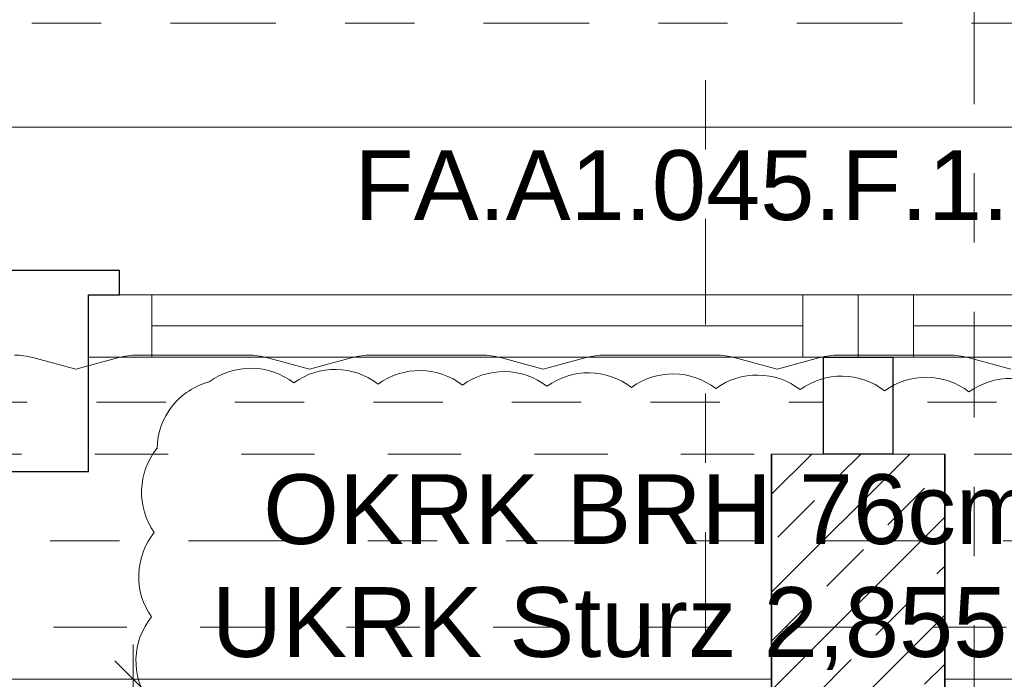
# Model space of a CAD drawing. Header units: metres. Extents: x -180 to 4, y -49 to 6.
# Tile 213 of 256: x -165.232 to -163.81, y -0.647 to 0.305. Entities that reach past the tile are written whole.
import ezdxf

# ---------------------------------------------------------------- set-up
doc = ezdxf.new("R2010")
doc.units = ezdxf.units.M
doc.header["$LTSCALE"] = 0.05
doc.header["$PDMODE"] = 1
doc.header["$PDSIZE"] = -2
for name, pattern in [('ISO-10 Strichpunktlinie', [4.699, 3.048, -0.762, 0.127, -0.762]), ('Linienart-20', [2.116531, 1.058062, -1.058469]), ('Linienart-34', [4.233, 2.116, -2.117]), ('Linienart-53', [5.291531, 3.175, -1.058062, 0.352704, -0.705764])]:
    doc.linetypes.add(name, pattern=pattern)
doc.layers.get('0').update_dxf_attribs({"lineweight": 25})
for name, color, linetype, lineweight in [('30 -33 Aussenwände -1 tragend', 7, 'Continuous', 9), ('70 -71 Achsen- 1 Gebäudeachsen', 7, 'Linienart-53', 18), ('70 -73 Bauteildarst.- 2 verdeckt 0.15', 7, 'Linienart-34', 15), ('Keine', 7, 'Continuous', 9)]:
    doc.layers.add(name, color=color, linetype=linetype, lineweight=lineweight)
for name, color, linetype, lineweight, true_color in [('30 -33 Aussenwände- 7 Fassade_ Elemente', 7, 'Continuous', 9, 0x00aacc), ('30 -34 Innenwände- 1 tragend', 7, 'Continuous', 13, 0xdd0806), ('30 -35 Decken- 1 Konstruktion-Träger- Stahlbeton', 7, 'Continuous', 13, 0x33aa00), ('70 -72 Beschriftung- 1 Beschriftung allgemein', 7, 'Continuous', 9, 0xff6633), ('70 -72 Beschriftung- 7 Detailverweise Linie', 7, 'Continuous', 9, 0x00dd00), ('70 -76 Bemaßung- 2 Allgemein', 7, 'Continuous', 5, 0x6666cc), ('70 -77 Revision- 2 Wolken', 7, 'Continuous', 18, 0x944cff), ('CW-Unsichtbar', 7, 'Continuous', 9, 0x599559)]:
    doc.layers.add(name, color=color, linetype=linetype, lineweight=lineweight, true_color=true_color)
doc.styles.add('Arial', font='arial.ttf')
doc.dimstyles.new('k+k 1_50', dxfattribs={"dimtxt": 0.100689, "dimasz": 0.05302, "dimexe": 0.05, "dimexo": 0.15, "dimgap": 0.01, "dimtad": 1, "dimdec": 3, "dimtxsty": 'Arial', "dimblk": 'VW_SLASH', "dimblk1": 'VW_SLASH', "dimblk2": 'VW_SLASH', "dimcen": 0, "dimdle": 0.05, "dimadec": 3, "dimazin": 0, "dimtfac": 0.75, "dimtdec": 3, "dimtix": 1, "dimtmove": 0, "dimatfit": 0, "dimldrblk": 'VW_SLASH-1', "dimfxl": 0.125, "dimfxlon": 1, "dimfrac": 2, "dimtolj": 1, "dimarcsym": 0})
doc.dimstyles.new('k+k_klein', dxfattribs={"dimtxt": 0.100689, "dimasz": 0.05302, "dimexe": 0.05, "dimexo": 0.15, "dimgap": 0.005, "dimtad": 1, "dimdec": 3, "dimtxsty": 'Arial', "dimblk": 'VW_SLASH-2', "dimblk1": 'VW_SLASH-2', "dimblk2": 'VW_SLASH-2', "dimcen": 0, "dimdle": 0.025, "dimadec": 3, "dimazin": 0, "dimtfac": 0.75, "dimtdec": 3, "dimtix": 1, "dimtmove": 0, "dimatfit": 0, "dimldrblk": 'VW_FILLEDARROW', "dimfxl": 0.1, "dimfxlon": 1, "dimfrac": 2, "dimtolj": 1, "dimarcsym": 0})

# ---------------------------------------------------------------- blocks, each defined once
blk = doc.blocks.new('Gruppe-3201')
at = {"color": 255, "linetype": 'Continuous', "lineweight": 9, "transparency": 33554687}
blk.add_wipeout([(-0.55, 0.035), (-0.55, -0.225), (0.55, -0.225), (0.55, 0.035)], dxfattribs=at).dxf.layer = '30 -33 Aussenwände- 7 Fassade_ Elemente'
at = {"layer": '30 -33 Aussenwände- 7 Fassade_ Elemente', "color": 7, "linetype": 'Continuous', "lineweight": 9, "transparency": 33554687, "flags": 128}
blk.add_lwpolyline([(-0.55, 0.035), (-0.55, -0.225), (0.55, -0.225), (0.55, 0.035)], dxfattribs=at)
blk = doc.blocks.new('Gruppe-3202')
at = {"color": 255, "linetype": 'Continuous', "lineweight": 9, "transparency": 33554687}
blk.add_wipeout([(-0.55, 0.125), (-0.55, 0.225), (0.55, 0.225), (0.55, 0.125)], dxfattribs=at).dxf.layer = '30 -33 Aussenwände- 7 Fassade_ Elemente'
at = {"layer": '30 -33 Aussenwände- 7 Fassade_ Elemente', "color": 7, "linetype": 'Continuous', "lineweight": 9, "transparency": 33554687, "flags": 128}
blk.add_lwpolyline([(-0.55, 0.125), (-0.55, 0.225), (0.55, 0.225), (0.55, 0.125)], dxfattribs=at)
blk = doc.blocks.new('Gruppe-3203')
at = {"color": 255, "linetype": 'Continuous', "lineweight": 5, "transparency": 33554687}
blk.add_wipeout([(-0.47, 0.1075), (-0.47, 0.125), (0.47, 0.125), (0.47, 0.1075)], dxfattribs=at).dxf.layer = '30 -33 Aussenwände- 7 Fassade_ Elemente'
blk = doc.blocks.new('Gruppe-3204')
at = {"layer": '30 -33 Aussenwände- 7 Fassade_ Elemente', "color": 7, "linetype": 'Continuous', "lineweight": 9, "transparency": 33554687}
blk.add_line((-0.47, 0.125), (0.47, 0.125), dxfattribs=at)
at = {"color": 255, "linetype": 'Continuous', "lineweight": 9, "transparency": 33554687}
blk.add_wipeout([(-0.47, 0.125), (0.47, 0.125), (0.47, 0.035), (-0.47, 0.035)], dxfattribs=at).dxf.layer = '30 -33 Aussenwände- 7 Fassade_ Elemente'
at = {"layer": '30 -33 Aussenwände- 7 Fassade_ Elemente', "color": 7, "linetype": 'Continuous', "lineweight": 9, "transparency": 33554687}
blk.add_line((0.47, 0.08), (-0.47, 0.08), dxfattribs=at)
at = {"layer": '30 -33 Aussenwände- 7 Fassade_ Elemente', "color": 7, "linetype": 'Continuous', "lineweight": 9, "transparency": 33554687, "flags": 128}
blk.add_lwpolyline([(-0.47, 0.125), (0.47, 0.125), (0.47, 0.035), (-0.47, 0.035)], close=True, dxfattribs=at)
blk = doc.blocks.new('Gruppe-3205')
at = {"color": 255, "linetype": 'Continuous', "lineweight": 9, "transparency": 33554687}
for points in [[(-0.55, 0.125), (-0.47, 0.125), (-0.47, 0.035), (-0.55, 0.035)], [(0.55, 0.125), (0.47, 0.125), (0.47, 0.035), (0.55, 0.035)]]:
    blk.add_wipeout(points, dxfattribs=at).dxf.layer = '30 -33 Aussenwände- 7 Fassade_ Elemente'
at = {"layer": '30 -33 Aussenwände- 7 Fassade_ Elemente', "color": 7, "linetype": 'Continuous', "lineweight": 9, "transparency": 33554687}
for p, q in [((-0.55, 0.035), (-0.55, 0.125)), ((-0.47, 0.035), (-0.47, 0.125)), ((0.47, 0.035), (0.47, 0.125)), ((0.55, 0.035), (0.55, 0.125))]:
    blk.add_line(p, q, dxfattribs=at)
at = {"layer": '30 -33 Aussenwände- 7 Fassade_ Elemente', "color": 7, "linetype": 'Continuous', "lineweight": 9, "transparency": 33554687, "flags": 128}
for points in [[(-0.55, 0.125), (-0.47, 0.125), (-0.47, 0.035), (-0.55, 0.035)], [(0.55, 0.125), (0.47, 0.125), (0.47, 0.035), (0.55, 0.035)]]:
    blk.add_lwpolyline(points, close=True, dxfattribs=at)
blk = doc.blocks.new('Gruppe-3206')
at = {"layer": '30 -33 Aussenwände- 7 Fassade_ Elemente', "color": 7, "transparency": 33554687}
for name in ['Gruppe-3202', 'Gruppe-3201']:
    blk.add_blockref(name, (0, 0), dxfattribs=at)
blk.add_blockref('Gruppe-3203', (0, 0), dxfattribs=at)
blk.add_blockref('Gruppe-3204', (0, 0), dxfattribs=at)
blk.add_blockref('Gruppe-3205', (0, 0), dxfattribs=at)
blk = doc.blocks.new('Fenster (2D)-125')
at = {"layer": 'CW-Unsichtbar', "linetype": 'Continuous', "lineweight": 5, "transparency": 33554687}
for p in [(-0.55, 0), (0.55, 0)]:
    blk.add_point(p, dxfattribs=at)
at = {"layer": '30 -33 Aussenwände- 7 Fassade_ Elemente', "color": 0, "flags": 1}
for tag in ['IFC_UUID', 'instanceID']:
    blk.add_attdef(tag, (-164.021, -0.442), '', height=0.00018, dxfattribs=at)
at = {"layer": '30 -33 Aussenwände- 7 Fassade_ Elemente', "color": 7, "transparency": 33554687}
blk.add_blockref('Gruppe-3206', (0, 0), dxfattribs=at)
blk = doc.blocks.new('Gruppe-3261')
at = {"color": 255, "linetype": 'Continuous', "lineweight": 9, "transparency": 33554687}
blk.add_wipeout([(-0.55, 0.035), (-0.55, -0.225), (0.55, -0.225), (0.55, 0.035)], dxfattribs=at).dxf.layer = '30 -33 Aussenwände- 7 Fassade_ Elemente'
at = {"layer": '30 -33 Aussenwände- 7 Fassade_ Elemente', "color": 7, "linetype": 'Continuous', "lineweight": 9, "transparency": 33554687, "flags": 128}
blk.add_lwpolyline([(-0.55, 0.035), (-0.55, -0.225), (0.55, -0.225), (0.55, 0.035)], dxfattribs=at)
blk = doc.blocks.new('Gruppe-3262')
at = {"color": 255, "linetype": 'Continuous', "lineweight": 9, "transparency": 33554687}
blk.add_wipeout([(-0.55, 0.125), (-0.55, 0.225), (0.55, 0.225), (0.55, 0.125)], dxfattribs=at).dxf.layer = '30 -33 Aussenwände- 7 Fassade_ Elemente'
at = {"layer": '30 -33 Aussenwände- 7 Fassade_ Elemente', "color": 7, "linetype": 'Continuous', "lineweight": 9, "transparency": 33554687, "flags": 128}
blk.add_lwpolyline([(-0.55, 0.125), (-0.55, 0.225), (0.55, 0.225), (0.55, 0.125)], dxfattribs=at)
blk = doc.blocks.new('Gruppe-3263')
at = {"color": 255, "linetype": 'Continuous', "lineweight": 5, "transparency": 33554687}
blk.add_wipeout([(-0.47, 0.1075), (-0.47, 0.125), (0.47, 0.125), (0.47, 0.1075)], dxfattribs=at).dxf.layer = '30 -33 Aussenwände- 7 Fassade_ Elemente'
blk = doc.blocks.new('Gruppe-3264')
at = {"layer": '30 -33 Aussenwände- 7 Fassade_ Elemente', "color": 7, "linetype": 'Continuous', "lineweight": 9, "transparency": 33554687}
blk.add_line((-0.47, 0.125), (0.47, 0.125), dxfattribs=at)
at = {"color": 255, "linetype": 'Continuous', "lineweight": 9, "transparency": 33554687}
blk.add_wipeout([(-0.47, 0.125), (0.47, 0.125), (0.47, 0.035), (-0.47, 0.035)], dxfattribs=at).dxf.layer = '30 -33 Aussenwände- 7 Fassade_ Elemente'
at = {"layer": '30 -33 Aussenwände- 7 Fassade_ Elemente', "color": 7, "linetype": 'Continuous', "lineweight": 9, "transparency": 33554687}
blk.add_line((0.47, 0.08), (-0.47, 0.08), dxfattribs=at)
at = {"layer": '30 -33 Aussenwände- 7 Fassade_ Elemente', "color": 7, "linetype": 'Continuous', "lineweight": 9, "transparency": 33554687, "flags": 128}
blk.add_lwpolyline([(-0.47, 0.125), (0.47, 0.125), (0.47, 0.035), (-0.47, 0.035)], close=True, dxfattribs=at)
blk = doc.blocks.new('Gruppe-3265')
at = {"color": 255, "linetype": 'Continuous', "lineweight": 9, "transparency": 33554687}
for points in [[(-0.55, 0.125), (-0.47, 0.125), (-0.47, 0.035), (-0.55, 0.035)], [(0.55, 0.125), (0.47, 0.125), (0.47, 0.035), (0.55, 0.035)]]:
    blk.add_wipeout(points, dxfattribs=at).dxf.layer = '30 -33 Aussenwände- 7 Fassade_ Elemente'
at = {"layer": '30 -33 Aussenwände- 7 Fassade_ Elemente', "color": 7, "linetype": 'Continuous', "lineweight": 9, "transparency": 33554687}
for p, q in [((-0.55, 0.035), (-0.55, 0.125)), ((-0.47, 0.035), (-0.47, 0.125)), ((0.47, 0.035), (0.47, 0.125)), ((0.55, 0.035), (0.55, 0.125))]:
    blk.add_line(p, q, dxfattribs=at)
at = {"layer": '30 -33 Aussenwände- 7 Fassade_ Elemente', "color": 7, "linetype": 'Continuous', "lineweight": 9, "transparency": 33554687, "flags": 128}
for points in [[(-0.55, 0.125), (-0.47, 0.125), (-0.47, 0.035), (-0.55, 0.035)], [(0.55, 0.125), (0.47, 0.125), (0.47, 0.035), (0.55, 0.035)]]:
    blk.add_lwpolyline(points, close=True, dxfattribs=at)
blk = doc.blocks.new('Gruppe-3266')
at = {"layer": '30 -33 Aussenwände- 7 Fassade_ Elemente', "color": 7, "transparency": 33554687}
for name in ['Gruppe-3262', 'Gruppe-3261']:
    blk.add_blockref(name, (0, 0), dxfattribs=at)
blk.add_blockref('Gruppe-3263', (0, 0), dxfattribs=at)
blk.add_blockref('Gruppe-3264', (0, 0), dxfattribs=at)
blk.add_blockref('Gruppe-3265', (0, 0), dxfattribs=at)
blk = doc.blocks.new('Fenster (2D)-128')
at = {"layer": 'CW-Unsichtbar', "linetype": 'Continuous', "lineweight": 5, "transparency": 33554687}
for p in [(-0.55, 0), (0.55, 0)]:
    blk.add_point(p, dxfattribs=at)
at = {"layer": '30 -33 Aussenwände- 7 Fassade_ Elemente', "color": 0, "flags": 1}
for tag in ['IFC_UUID', 'instanceID']:
    blk.add_attdef(tag, (-165.121, -0.442), '', height=0.00018, dxfattribs=at)
at = {"layer": '30 -33 Aussenwände- 7 Fassade_ Elemente', "color": 7, "transparency": 33554687}
blk.add_blockref('Gruppe-3266', (0, 0), dxfattribs=at)
blk = doc.blocks.new('Gruppe-3285')
at = {"color": 255}
blk.add_wipeout([(-164.021, -0.092), (-162.9093, -0.092), (-162.9093, -0.182), (-164.021, -0.182)], dxfattribs=at).dxf.layer = '30 -33 Aussenwände- 7 Fassade_ Elemente'
at = {"layer": '30 -33 Aussenwände- 7 Fassade_ Elemente', "flags": 128}
blk.add_lwpolyline([(-164.021, -0.092), (-162.9093, -0.092), (-162.9093, -0.182), (-164.021, -0.182)], close=True, dxfattribs=at)
at = {"color": 255, "lineweight": 18}
blk.add_wipeout([(-164.021, -0.092), (-163.941, -0.092), (-163.941, -0.182), (-164.021, -0.182)], dxfattribs=at).dxf.layer = '30 -33 Aussenwände- 7 Fassade_ Elemente'
at = {"layer": '30 -33 Aussenwände- 7 Fassade_ Elemente', "lineweight": 18}
blk.add_line((-163.941, -0.137), (-163.001, -0.137), dxfattribs=at)
at = {"layer": '30 -33 Aussenwände- 7 Fassade_ Elemente', "lineweight": 18, "flags": 128}
blk.add_lwpolyline([(-164.021, -0.092), (-163.941, -0.092), (-163.941, -0.182), (-164.021, -0.182)], close=True, dxfattribs=at)
at = {"color": 255}
blk.add_wipeout([(-165.1327, -0.092), (-164.021, -0.092), (-164.021, -0.182), (-165.1327, -0.182)], dxfattribs=at).dxf.layer = '30 -33 Aussenwände- 7 Fassade_ Elemente'
at = {"layer": '30 -33 Aussenwände- 7 Fassade_ Elemente', "flags": 128}
blk.add_lwpolyline([(-165.1327, -0.092), (-164.021, -0.092), (-164.021, -0.182), (-165.1327, -0.182)], close=True, dxfattribs=at)
at = {"color": 255, "lineweight": 18}
for points in [[(-165.1327, -0.092), (-165.041, -0.092), (-165.041, -0.182), (-165.1327, -0.182)], [(-164.101, -0.092), (-164.021, -0.092), (-164.021, -0.182), (-164.101, -0.182)]]:
    blk.add_wipeout(points, dxfattribs=at).dxf.layer = '30 -33 Aussenwände- 7 Fassade_ Elemente'
at = {"layer": '30 -33 Aussenwände- 7 Fassade_ Elemente', "lineweight": 18}
blk.add_line((-165.041, -0.137), (-164.101, -0.137), dxfattribs=at)
at = {"layer": '30 -33 Aussenwände- 7 Fassade_ Elemente', "lineweight": 18, "flags": 128}
for points in [[(-165.1327, -0.092), (-165.041, -0.092), (-165.041, -0.182), (-165.1327, -0.182)], [(-164.101, -0.092), (-164.021, -0.092), (-164.021, -0.182), (-164.101, -0.182)]]:
    blk.add_lwpolyline(points, close=True, dxfattribs=at)
blk = doc.blocks.new('Gruppe-3300')
at = {"layer": '30 -33 Aussenwände- 7 Fassade_ Elemente'}
blk.add_blockref('Fenster (2D)-125', (-163.471, -0.217), dxfattribs=at)
blk.add_blockref('Fenster (2D)-128', (-164.571, -0.217), dxfattribs=at)
at = {"color": 255}
blk.add_wipeout([(-167.821, 0.15), (-160.221, 0.15), (-160.221, -0.647), (-167.821, -0.647)], dxfattribs=at).dxf.layer = '30 -33 Aussenwände- 7 Fassade_ Elemente'
blk.add_wipeout([(-167.596, -0.092), (-167.596, -0.647), (-160.446, -0.647), (-160.446, -0.092), (-160.291, -0.092), (-160.291, 0.15), (-167.751, 0.15), (-167.751, -0.092)], dxfattribs=at).dxf.layer = '30 -33 Aussenwände- 7 Fassade_ Elemente'
at = {"layer": '30 -33 Aussenwände- 7 Fassade_ Elemente', "flags": 128}
blk.add_lwpolyline([(-167.596, -0.092), (-167.596, -0.647), (-160.446, -0.647), (-160.446, -0.092), (-160.291, -0.092), (-160.291, 0.15), (-167.751, 0.15), (-167.751, -0.092)], close=True, dxfattribs=at)
at = {"layer": '30 -33 Aussenwände- 7 Fassade_ Elemente', "color": 7}
blk.add_blockref('Gruppe-3285', (0, 0), dxfattribs=at)
at = {"color": 255, "lineweight": 25}
blk.add_wipeout([(-165.2977, -0.057), (-165.2977, -0.092), (-165.2527, -0.092), (-165.2527, -0.347), (-165.1327, -0.347), (-165.1327, -0.092), (-165.0877, -0.092), (-165.0877, -0.057)], dxfattribs=at).dxf.layer = '30 -33 Aussenwände- 7 Fassade_ Elemente'
at = {"layer": '30 -33 Aussenwände- 7 Fassade_ Elemente', "lineweight": 25, "flags": 128}
blk.add_lwpolyline([(-165.2977, -0.057), (-165.2977, -0.092), (-165.2527, -0.092), (-165.2527, -0.347), (-165.1327, -0.347), (-165.1327, -0.092), (-165.0877, -0.092), (-165.0877, -0.057)], close=True, dxfattribs=at)
blk = doc.blocks.new('Gruppe-9721')
at = {"layer": '30 -35 Decken- 1 Konstruktion-Träger- Stahlbeton', "color": 7, "linetype": 'Linienart-20', "lineweight": 13, "transparency": 33554687}
blk.add_line((-160.421, -0.247), (-175.221, -0.247), dxfattribs=at)
at = {"layer": '30 -35 Decken- 1 Konstruktion-Träger- Stahlbeton', "color": 0, "flags": 1}
for tag in ['IFC_UUID', 'instanceID']:
    blk.add_attdef(tag, (-175.221, -0.647), '', height=0.00018, dxfattribs=at)
blk = doc.blocks.new('Änderungswolke')
at = {"layer": '70 -77 Revision- 2 Wolken', "transparency": 33554687, "flags": 128}
blk.add_lwpolyline([(-0.2541, -1.216, -0.066219), (-0.2505, -1.1894), (-0.2338, -1.1275), (-0.2505, -1.0655, -0.066219), (-0.2541, -1.0389), (-0.2541, -0.8784, -0.066219), (-0.2505, -0.8518), (-0.2338, -0.7898), (-0.2505, -0.7279, -0.066219), (-0.2541, -0.7013), (-0.2541, -0.5408, -0.066219), (-0.2505, -0.5142), (-0.2338, -0.4522), (-0.2505, -0.3902, -0.066219), (-0.2541, -0.3637), (-0.2541, -0.2031, -0.066219), (-0.2505, -0.1766), (-0.2338, -0.1146), (-0.2505, -0.0526, -0.066219), (-0.2541, -0.026), (-0.2541, 0.1345, -0.066219), (-0.2505, 0.1611), (-0.2338, 0.223)], format="xyb", dxfattribs=at)
blk = doc.blocks.new('Gruppe-12714')
at = {"layer": '70 -73 Bauteildarst.- 2 verdeckt 0.15', "flags": 128}
blk.add_lwpolyline([(-160.421, -0.572), (-167.621, -0.572), (-167.621, -0.322), (-160.421, -0.322)], close=True, dxfattribs=at)
at = {"layer": '70 -77 Revision- 2 Wolken', "rotation": 270}
blk.add_blockref('Änderungswolke', (-164.0235, -0.4333), dxfattribs=at)
blk = doc.blocks.new('_01-OG1_Tragwerk (2D)')
at = {"layer": '30 -33 Aussenwände- 7 Fassade_ Elemente', "color": 7}
blk.add_blockref('Gruppe-3300', (0, 0), dxfattribs=at)
at = {"color": 255, "lineweight": 5, "transparency": 33554687}
blk.add_wipeout([(-164.146, -8.572), (-163.896, -8.572), (-163.896, -0.322), (-164.146, -0.322)], dxfattribs=at).dxf.layer = '30 -34 Innenwände- 1 tragend'
at = {"layer": '30 -34 Innenwände- 1 tragend', "linetype": 'Continuous', "lineweight": 9, "transparency": 33554687}
h = blk.add_hatch(dxfattribs=at)
h.set_pattern_fill('Stahlbeton1 1mm SRF', style=0, pattern_type=2)
h.set_pattern_definition([(45, (0, 0), (0.07071068, -0.07071068), []), (45, (0.03536, -0.03536), (0.07071068, -0.07071068), [0.075, -0.05])])
h.paths.add_polyline_path([(-164.146, -8.572), (-163.896, -8.572), (-163.896, -0.322), (-164.146, -0.322)])
at = {"color": 255, "lineweight": 5, "transparency": 33554687}
blk.add_wipeout([(-164.146, -8.572), (-163.896, -8.572), (-163.896, -0.322), (-164.146, -0.322)], dxfattribs=at).dxf.layer = '30 -34 Innenwände- 1 tragend'
at = {"layer": '30 -34 Innenwände- 1 tragend', "linetype": 'Continuous', "lineweight": 9, "transparency": 33554687}
h = blk.add_hatch(dxfattribs=at)
h.set_pattern_fill('Stahlbeton1  SRF', style=0, pattern_type=2)
h.set_pattern_definition([(45, (0, 0), (0.07071068, -0.07071068), []), (45, (0.03536, -0.03536), (0.07071068, -0.07071068), [0.075, -0.05])])
h.paths.add_polyline_path([(-164.146, -8.572), (-163.896, -8.572), (-163.896, -0.322), (-164.146, -0.322)])
at = {"layer": '30 -34 Innenwände- 1 tragend', "color": 7, "linetype": 'Continuous', "lineweight": 35, "transparency": 33554687}
for p, q in [((-164.146, -0.322), (-164.146, -8.572)), ((-163.896, -0.322), (-163.896, -8.572))]:
    blk.add_line(p, q, dxfattribs=at)
at = {"layer": '30 -34 Innenwände- 1 tragend', "transparency": 33554687}
for p, q in [((-164.146, -0.322), (-164.146, -8.572)), ((-164.146, -0.322), (-163.896, -0.322)), ((-163.896, -0.322), (-163.896, -6.447))]:
    blk.add_line(p, q, dxfattribs=at)
at = {"layer": '30 -35 Decken- 1 Konstruktion-Träger- Stahlbeton'}
blk.add_blockref('Gruppe-9721', (0, 0), dxfattribs=at)
at = {"color": 255, "lineweight": 25}
blk.add_wipeout([(-164.071, -0.182), (-163.971, -0.182), (-163.971, -0.322), (-164.071, -0.322)], dxfattribs=at).dxf.layer = '30 -33 Aussenwände- 7 Fassade_ Elemente'
at = {"layer": '30 -33 Aussenwände- 7 Fassade_ Elemente', "lineweight": 25, "flags": 128}
blk.add_lwpolyline([(-164.071, -0.182), (-163.971, -0.182), (-163.971, -0.322), (-164.071, -0.322)], close=True, dxfattribs=at)
at = {"layer": '30 -33 Aussenwände -1 tragend', "color": 7}
blk.add_blockref('Gruppe-12714', (0, 0), dxfattribs=at)
blk = doc.blocks.new('_OG1_2D (2D)')
at = {"layer": '70 -72 Beschriftung- 7 Detailverweise Linie', "linetype": 'ISO-10 Strichpunktlinie', "flags": 128}
for points in [[(-164.24145832, 0.40007304), (-163.85345975, 0.40007304), (-163.85345975, -0.83655064), (-164.24145832, -0.83655064)], [(-160.28762207, -0.72), (-167.79599996, -0.72), (-167.79599996, 0.3), (-160.28762207, 0.3)]]:
    blk.add_lwpolyline(points, close=True, dxfattribs=at)
blk = doc.blocks.new('VW_SLASH')
at = {"color": 0, "linetype": 'ByBlock', "lineweight": -2, "transparency": 16777216}
blk.add_line((0.943, 0), (-1, 0), dxfattribs=at)
at = {"color": 0, "lineweight": 20, "transparency": 16777216, "flags": 128}
blk.add_lwpolyline([(0.5, 0.5), (-0.5, -0.5)], dxfattribs=at)
blk = doc.blocks.new('*D16164')
at = {"layer": '70 -76 Bemaßung- 2 Allgemein', "color": 0, "lineweight": -2}
for p, q in [((-164.146, 0.775), (-164.146, 0.95)), ((-163.896, 0.775), (-163.896, 0.95)), ((-163.949, 0.9), (-164.093, 0.9))]:
    blk.add_line(p, q, dxfattribs=at)
at = {"layer": 'Defpoints', "color": 0}
for p in [(-164.146, 0.9), (-164.146, -0.647), (-163.896, -0.647)]:
    blk.add_point(p, dxfattribs=at)
at = {"layer": '70 -76 Bemaßung- 2 Allgemein', "color": 0, "lineweight": -2, "xscale": 0.05302001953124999, "yscale": 0.05302001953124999, "zscale": 0.05302001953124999, "rotation": 180}
blk.add_blockref('VW_SLASH', (-164.146, 0.9), dxfattribs=at)
at = {"layer": '70 -76 Bemaßung- 2 Allgemein', "color": 0, "lineweight": -2, "xscale": 0.05302001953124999, "yscale": 0.05302001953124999, "zscale": 0.05302001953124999}
blk.add_blockref('VW_SLASH', (-163.896, 0.9), dxfattribs=at)
at = {"layer": '70 -76 Bemaßung- 2 Allgemein', "color": 0, "insert": (-164.021, 0.9614), "char_height": 0.10069, "attachment_point": 5, "style": 'Arial'}
blk.add_mtext('\\A1;25', dxfattribs=at)
blk = doc.blocks.new('VW_SLASH-1')
at = {"color": 0, "linetype": 'ByBlock', "lineweight": -2, "transparency": 16777216}
blk.add_line((0.943, 0), (-1, 0), dxfattribs=at)
at = {"color": 0, "lineweight": 5, "transparency": 16777216, "flags": 128}
blk.add_lwpolyline([(0.5, 0.5), (-0.5, -0.5)], dxfattribs=at)
blk = doc.blocks.new('VW_SLASH-2')
at = {"color": 0, "linetype": 'ByBlock', "lineweight": -2, "transparency": 16777216}
blk.add_line((0.472, 0), (-1, 0), dxfattribs=at)
at = {"color": 0, "lineweight": 5, "transparency": 16777216, "flags": 128}
blk.add_lwpolyline([(0.5, 0.5), (-0.5, -0.5)], dxfattribs=at)
blk = doc.blocks.new('*D16427')
at = {"layer": '70 -76 Bemaßung- 2 Allgemein', "color": 0, "lineweight": -2}
for p, q in [((-167.536, 1.8), (-167.536, 1.95)), ((-165.1927, 1.8), (-165.1927, 1.95)), ((-165.2457, 1.9), (-167.483, 1.9))]:
    blk.add_line(p, q, dxfattribs=at)
at = {"layer": 'Defpoints', "color": 0}
for p in [(-167.536, 1.9), (-167.536, -0.347), (-165.1927, -0.347)]:
    blk.add_point(p, dxfattribs=at)
at = {"layer": '70 -76 Bemaßung- 2 Allgemein', "color": 0, "lineweight": -2, "xscale": 0.05302001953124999, "yscale": 0.05302001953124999, "zscale": 0.05302001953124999, "rotation": 180}
blk.add_blockref('VW_SLASH-2', (-167.536, 1.9), dxfattribs=at)
at = {"layer": '70 -76 Bemaßung- 2 Allgemein', "color": 0, "lineweight": -2, "xscale": 0.05302001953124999, "yscale": 0.05302001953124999, "zscale": 0.05302001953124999}
blk.add_blockref('VW_SLASH-2', (-165.1927, 1.9), dxfattribs=at)
at = {"layer": '70 -76 Bemaßung- 2 Allgemein', "color": 0, "insert": (-166.3643, 1.9881), "char_height": 0.100689, "attachment_point": 5, "style": 'Arial'}
blk.add_mtext('\\A1;2,34\\S3^ ;', dxfattribs=at)
blk = doc.blocks.new('VW_FILLEDARROW')
at = {"linetype": 'Continuous', "lineweight": 0, "transparency": 16777216}
blk.add_hatch(color=0, dxfattribs=at).paths.add_polyline_path([(-2.829, 0.758), (0, 0), (-2.829, -0.758)])
at = {"color": 0, "lineweight": 5, "transparency": 16777216, "flags": 128}
blk.add_lwpolyline([(-2.829, 0.758), (0, 0), (-2.829, -0.758)], close=True, dxfattribs=at)
blk = doc.blocks.new('*D16428')
at = {"layer": '70 -76 Bemaßung- 2 Allgemein', "color": 0, "lineweight": -2}
for p, q in [((-165.1927, 1.8), (-165.1927, 1.95)), ((-162.8493, 1.8), (-162.8493, 1.95)), ((-162.9024, 1.9), (-165.1396, 1.9))]:
    blk.add_line(p, q, dxfattribs=at)
at = {"layer": 'Defpoints', "color": 0}
for p in [(-165.1927, 1.9), (-165.1927, -0.347), (-162.8493, -0.347)]:
    blk.add_point(p, dxfattribs=at)
at = {"layer": '70 -76 Bemaßung- 2 Allgemein', "color": 0, "lineweight": -2, "xscale": 0.05302001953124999, "yscale": 0.05302001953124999, "zscale": 0.05302001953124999, "rotation": 180}
blk.add_blockref('VW_SLASH-2', (-165.1927, 1.9), dxfattribs=at)
at = {"layer": '70 -76 Bemaßung- 2 Allgemein', "color": 0, "lineweight": -2, "xscale": 0.05302001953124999, "yscale": 0.05302001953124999, "zscale": 0.05302001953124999}
blk.add_blockref('VW_SLASH-2', (-162.8493, 1.9), dxfattribs=at)
at = {"layer": '70 -76 Bemaßung- 2 Allgemein', "color": 0, "insert": (-164.021, 1.9881), "char_height": 0.100689, "attachment_point": 5, "style": 'Arial'}
blk.add_mtext('\\A1;2,34\\S3^ ;', dxfattribs=at)
blk = doc.blocks.new('*D20315')
at = {"layer": '70 -76 Bemaßung- 2 Allgemein', "color": 0, "lineweight": -2}
for p, q in [((-164.9432, -0.647), (-165.1182, -0.647)), ((-165.0682, -0.894), (-165.0682, -0.7001)), ((-164.9432, -0.947), (-165.1182, -0.947))]:
    blk.add_line(p, q, dxfattribs=at)
at = {"layer": 'Defpoints', "color": 0}
for p in [(-165.0682, -0.647), (-164.221, -0.647), (-164.156, -0.947)]:
    blk.add_point(p, dxfattribs=at)
at = {"layer": '70 -76 Bemaßung- 2 Allgemein', "color": 0, "lineweight": -2, "xscale": 0.05302001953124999, "yscale": 0.05302001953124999, "zscale": 0.05302001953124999}
for p, rotation in [((-165.0682, -0.647), 90), ((-165.0682, -0.947), 270)]:
    blk.add_blockref('VW_SLASH', p, dxfattribs=dict(at, rotation=rotation))
at = {"layer": '70 -76 Bemaßung- 2 Allgemein', "color": 0, "insert": (-165.1296, -0.797), "char_height": 0.10069, "attachment_point": 5, "rotation": 90, "style": 'Arial'}
blk.add_mtext('\\A1;30', dxfattribs=at)
blk = doc.blocks.new('*D20321')
at = {"layer": '70 -76 Bemaßung- 2 Allgemein', "color": 0, "lineweight": -2}
for p, q in [((-162.98, -0.647), (-162.83, -0.647)), ((-162.88, -0.979), (-162.88, -0.7001)), ((-162.98, -1.032), (-162.83, -1.032))]:
    blk.add_line(p, q, dxfattribs=at)
at = {"layer": 'Defpoints', "color": 0}
for p in [(-164.021, -0.647), (-162.88, -0.647), (-163.896, -1.032)]:
    blk.add_point(p, dxfattribs=at)
at = {"layer": '70 -76 Bemaßung- 2 Allgemein', "color": 0, "lineweight": -2, "xscale": 0.05302001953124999, "yscale": 0.05302001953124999, "zscale": 0.05302001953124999}
for p, rotation in [((-162.88, -0.647), 90), ((-162.88, -1.032), 270)]:
    blk.add_blockref('VW_SLASH-2', p, dxfattribs=dict(at, rotation=rotation))
at = {"layer": '70 -76 Bemaßung- 2 Allgemein', "color": 0, "insert": (-162.9531, -0.8395), "char_height": 0.100689, "attachment_point": 5, "rotation": 90, "style": 'Arial'}
blk.add_mtext('\\A1;38\\S5^ ;', dxfattribs=at)
blk = doc.blocks.new('*D20322')
at = {"layer": '70 -76 Bemaßung- 2 Allgemein', "color": 0, "lineweight": -2}
for p, q in [((-162.98, -1.032), (-162.83, -1.032)), ((-162.88, -1.4565), (-162.88, -1.0851)), ((-162.98, -1.5095), (-162.83, -1.5095))]:
    blk.add_line(p, q, dxfattribs=at)
at = {"layer": 'Defpoints', "color": 0}
for p in [(-163.896, -1.032), (-162.88, -1.032), (-163.896, -1.5095)]:
    blk.add_point(p, dxfattribs=at)
at = {"layer": '70 -76 Bemaßung- 2 Allgemein', "color": 0, "lineweight": -2, "xscale": 0.05302001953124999, "yscale": 0.05302001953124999, "zscale": 0.05302001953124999}
for p, rotation in [((-162.88, -1.032), 90), ((-162.88, -1.5095), 270)]:
    blk.add_blockref('VW_SLASH-2', p, dxfattribs=dict(at, rotation=rotation))
at = {"layer": '70 -76 Bemaßung- 2 Allgemein', "color": 0, "insert": (-162.9594, -1.2763), "char_height": 0.100689, "attachment_point": 5, "rotation": 90, "style": 'Arial'}
blk.add_mtext('\\A1;47\\S8^ ;', dxfattribs=at)
blk = doc.blocks.new('*D20323')
at = {"layer": '70 -76 Bemaßung- 2 Allgemein', "color": 0, "lineweight": -2}
for p, q in [((-162.98, -1.5095), (-162.83, -1.5095)), ((-162.88, -1.809), (-162.88, -1.5626)), ((-162.98, -1.862), (-162.83, -1.862))]:
    blk.add_line(p, q, dxfattribs=at)
at = {"layer": 'Defpoints', "color": 0}
for p in [(-163.896, -1.5095), (-162.88, -1.5095), (-163.896, -1.862)]:
    blk.add_point(p, dxfattribs=at)
at = {"layer": '70 -76 Bemaßung- 2 Allgemein', "color": 0, "lineweight": -2, "xscale": 0.05302001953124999, "yscale": 0.05302001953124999, "zscale": 0.05302001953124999}
for p, rotation in [((-162.88, -1.5095), 90), ((-162.88, -1.862), 270)]:
    blk.add_blockref('VW_SLASH-2', p, dxfattribs=dict(at, rotation=rotation))
at = {"layer": '70 -76 Bemaßung- 2 Allgemein', "color": 0, "insert": (-162.9485, -1.7614), "char_height": 0.100689, "attachment_point": 5, "rotation": 90, "style": 'Arial'}
blk.add_mtext('\\A1;35\\S3^ ;', dxfattribs=at)
blk = doc.blocks.new('Änderungswolke-9')
at = {"layer": '70 -77 Revision- 2 Wolken', "transparency": 33554687, "flags": 128}
blk.add_lwpolyline([(0.2598, -0.9985, -0.162278), (0.1982, -1.0168, -0.162278), (0.138, -0.9945, -0.162278), (0.0764, -1.0128, -0.162278), (0.0161, -0.9904, -0.162278), (-0.0455, -1.0087, -0.162278), (-0.1057, -0.9864, -0.162278), (-0.1662, -0.9646, -0.162278), (-0.2014, -0.9109, -0.162278), (-0.221, -0.8497, -0.162278), (-0.1998, -0.789, -0.162278), (-0.2193, -0.7277, -0.162278), (-0.1982, -0.6671, -0.162278), (-0.2177, -0.6058, -0.162278), (-0.1966, -0.5452, -0.162278), (-0.2161, -0.4839, -0.162278), (-0.1949, -0.4232, -0.162278), (-0.2145, -0.362, -0.162278), (-0.1933, -0.3013, -0.162278), (-0.2128, -0.2401, -0.162278), (-0.1917, -0.1794, -0.162278), (-0.2112, -0.1182, -0.162278), (-0.1901, -0.0575, -0.162278), (-0.2096, 0.0037, -0.162278), (-0.1884, 0.0644, -0.162278), (-0.2079, 0.1256, -0.162278), (-0.1868, 0.1863, -0.162278), (-0.2063, 0.2475, -0.162278)], format="xyb", dxfattribs=at)
blk = doc.blocks.new('Gruppe-17029')
at = {"layer": '70 -77 Revision- 2 Wolken', "rotation": 270}
blk.add_blockref('Änderungswolke-9', (-164.0472, -0.4191), dxfattribs=at)
at = {"layer": '70 -72 Beschriftung- 1 Beschriftung allgemein', "insert": (-164.0167, -0.3511), "char_height": 0.100689, "width": 1.931613, "attachment_point": 2, "line_spacing_factor": 0.970891, "style": 'Arial'}
blk.add_mtext('OKRK BRH 76cm ab OKFF\\PUKRK Sturz 2,855m ab OKFF', dxfattribs=at)
blk = doc.blocks.new('_Achsen (3D)')
at = {"layer": '70 -71 Achsen- 1 Gebäudeachsen', "transparency": 33554687}
blk.add_line((-179.668, -0.447), (3.826, -0.447), dxfattribs=at)
blk = doc.blocks.new('Gruppe-15235')
at = {"layer": '70 -76 Bemaßung- 2 Allgemein'}
dim = blk.add_aligned_dim(p1=(-163.896, -0.647), p2=(-164.146, -0.647), distance=-1.547, text='25', dimstyle='k+k 1_50', override={"dimtxt": 0.100689, "dimgap": 0.01, "dimpost": '<>', "dimtxsty": 'Arial', "dimtmove": 2}, dxfattribs=at)
dim.commit()
dim.dimension.update_dxf_attribs({"geometry": '*D16164', "text_midpoint": (-164.021, 0.9614)})
blk = doc.blocks.new('Gruppe-15262')
at = {"layer": '70 -76 Bemaßung- 2 Allgemein'}
for base, p1, p2, picture, middle in [((-167.536, 1.9), (-165.1927, -0.347), (-167.536, -0.347), '*D16427', (-166.3643, 1.9881)), ((-165.1927, 1.9), (-162.8493, -0.347), (-165.1927, -0.347), '*D16428', (-164.021, 1.9881))]:
    dim = blk.add_linear_dim(base=base, p1=p1, p2=p2, text='2,34\\S3^ ;', dimstyle='k+k_klein', override={"dimtxt": 0.100689, "dimgap": 0.01, "dimpost": '<>', "dimtxsty": 'Arial', "dimtmove": 2}, dxfattribs=at)
    dim.commit()
    dim.dimension.update_dxf_attribs({"geometry": picture, "text_midpoint": middle})
blk = doc.blocks.new('Gruppe-16684')
at = {"layer": '70 -76 Bemaßung- 2 Allgemein'}
dim = blk.add_linear_dim(base=(-165.0682, -0.647), p1=(-164.156, -0.947), p2=(-164.221, -0.647), angle=270, text='30', dimstyle='k+k 1_50', override={"dimtxt": 0.100689, "dimgap": 0.01, "dimpost": '<>', "dimtxsty": 'Arial', "dimtmove": 2}, dxfattribs=at)
dim.commit()
dim.dimension.update_dxf_attribs({"geometry": '*D20315', "text_midpoint": (-165.1296, -0.797)})
blk = doc.blocks.new('Gruppe-16685')
at = {"layer": '70 -76 Bemaßung- 2 Allgemein'}
dim = blk.add_linear_dim(base=(-162.88, -0.647), p1=(-163.896, -1.032), p2=(-164.021, -0.647), angle=270, text='38\\S5^ ;', dimstyle='k+k_klein', override={"dimtxt": 0.100689, "dimgap": 0.005, "dimpost": '<>', "dimtxsty": 'Arial', "dimtmove": 2}, dxfattribs=at)
dim.commit()
dim.dimension.update_dxf_attribs({"geometry": '*D20321', "text_midpoint": (-162.9531, -0.8395)})
for base, p1, p2, text, override, picture, middle in [((-162.88, -1.032), (-163.896, -1.5095), (-163.896, -1.032), '47\\S8^ ;', {"dimtxt": 0.100689, "dimgap": 0.001534, "dimpost": '<>', "dimtxsty": 'Arial', "dimtmove": 2}, '*D20322', (-162.9594, -1.2763)), ((-162.88, -1.5095), (-163.896, -1.862), (-163.896, -1.5095), '35\\S3^ ;', {"dimtxt": 0.100689, "dimgap": 0.0125, "dimpost": '<>', "dimtxsty": 'Arial', "dimtmove": 2}, '*D20323', (-162.9485, -1.7614))]:
    dim = blk.add_linear_dim(base=base, p1=p1, p2=p2, angle=270, text=text, dimstyle='k+k_klein', override=override, dxfattribs=at)
    dim.commit()
    dim.dimension.update_dxf_attribs({"geometry": picture, "text_midpoint": middle, "dimtype": 160})
blk = doc.blocks.new('_OG1_2D Bemaßung_ Beschriftung (2D)')
at = {"layer": '70 -72 Beschriftung- 1 Beschriftung allgemein', "color": 7}
blk.add_blockref('Gruppe-17029', (0, 0), dxfattribs=at)
at = {"layer": '70 -76 Bemaßung- 2 Allgemein'}
for name in ['Gruppe-15262', 'Gruppe-15235', 'Gruppe-16684', 'Gruppe-16685']:
    blk.add_blockref(name, (0, 0), dxfattribs=at)
at = {"layer": '70 -72 Beschriftung- 1 Beschriftung allgemein', "insert": (-164.13908818, 0.1166322), "char_height": 0.1006886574, "width": 1.6, "attachment_point": 2, "line_spacing_factor": 0.970891, "style": 'Arial'}
blk.add_mtext('FA.A1.045.F.1.STB', dxfattribs=at)

msp = doc.modelspace()

# ---------------------------------------------------------------- block references
at = {"layer": 'Keine', "color": 1}
msp.add_blockref('_01-OG1_Tragwerk (2D)', (0, 0), dxfattribs=at)

# ---------------------------------------------------------------- next in the draw order: block references
msp.add_blockref('_OG1_2D (2D)', (0, 0), dxfattribs=at)

# ---------------------------------------------------------------- next in the draw order: block references
msp.add_blockref('_OG1_2D Bemaßung_ Beschriftung (2D)', (0, 0), dxfattribs=at)

# ---------------------------------------------------------------- next in the draw order: block references
msp.add_blockref('_Achsen (3D)', (0, 0), dxfattribs=at)

doc.saveas('drawing.dxf')
